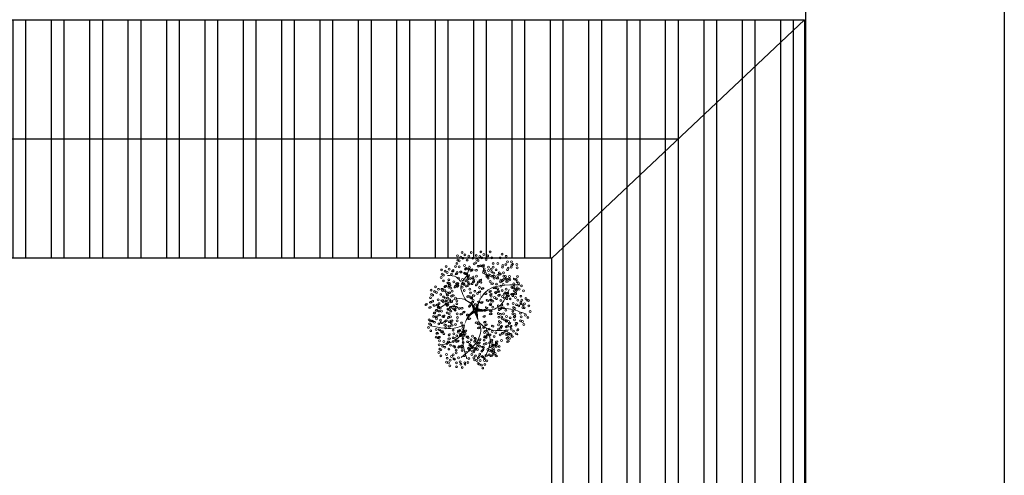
# Model space of a CAD drawing. Header units: millimetres. Extents: x 2426 to 2846, y 395 to 617.
# Tile 6 of 58: x 2451 to 2490, y 462 to 480. Entities that reach past the tile are written whole.
import ezdxf

# ---------------------------------------------------------------- set-up
doc = ezdxf.new("R2010")
doc.units = ezdxf.units.MM
doc.layers.add('01 - Vegetación', color=3, linetype='Continuous', lineweight=0)
doc.layers.add('Cotas', color=3, linetype='Continuous')
doc.layers.add('PAREDE', color=6, linetype='Continuous')

# ---------------------------------------------------------------- blocks, each defined once
blk = doc.blocks.new('17')
at = {"layer": '01 - Vegetación'}
for points in [[(4495.84, 1680.23, 1.33, 0.0221, 0.199177), (4489.97, 1684.48, 0.0221, 0.0221, 1.224983)], [(4496.02, 1679.76, 1.77, 0.0221, 0), (4491.39, 1678.53, 0.0221, 0.0221, 0)], [(4496.02, 1679.66, 1.77, 0.0221, 0), (4500.28, 1678.15, 0.0221, 0.0221, 0)], [(4496.4, 1679.85, 1.77, 0.0221, 0.074947), (4496.4, 1672.95, 0.0221, 0.0221, 0.762797)], [(4496.02, 1680.23, 1.33, 0.0221, 0.286986), (4500.47, 1683.82, 0.0221, 0.0221, -1.494927)], [(4497.07, 1679.43, 0.133, 0.0221, 0.381476), (4512.91, 1682.47, 0.0221, 0.0221, -1.841687)]]:
    blk.add_lwpolyline(points, format="xyseb", dxfattribs=at)
for points in [[(4490, 1684.47), (4488.83, 1687.51), (4489.5, 1699.09)], [(4487.73, 1684.98), (4483.44, 1688.25), (4481.42, 1694.81)], [(4497.83, 1680.19), (4501.11, 1685.48), (4497.33, 1694.81)], [(4508.5, 1685.98), (4510.45, 1688), (4511.21, 1691.78)], [(4490, 1684.47), (4482.94, 1685.23), (4475.36, 1683.47)], [(4491.39, 1678.53), (4489.02, 1677.58), (4485.46, 1677.92), (4475.87, 1685.99)], [(4500.47, 1683.82), (4506.92, 1685.99), (4511.46, 1683.47), (4515.25, 1682.46)], [(4488.74, 1675.4), (4484.7, 1673.64), (4475.11, 1676.16)], [(4491.39, 1678.53), (4489, 1675.9), (4487.73, 1665.57)], [(4496.57, 1678.43), (4497.07, 1670.86), (4505.15, 1665.32)], [(4497.07, 1679.43), (4503.89, 1675.65), (4507.17, 1660.78)], [(4497.07, 1670.11), (4496.82, 1665.57), (4494.55, 1658.01)]]:
    blk.add_spline(points, degree=3, dxfattribs=at)
blk = doc.blocks.new('16')
at = {"layer": '01 - Vegetación'}
h = blk.add_hatch(color=40, dxfattribs=at)
h.set_gradient(color1=(255, 191, 0), color2=(223, 255, 127), rotation=180, centered=1, tint=1, name='INVSPHERICAL')
edge = h.paths.add_edge_path()
edge.add_ellipse((4538.847, 1678.642), major_axis=(-0.0033, 0.0777), ratio=0.578492, start_angle=0, end_angle=360, ccw=False)
edge = h.paths.add_edge_path()
edge.add_ellipse((4538.961, 1678.487), major_axis=(-0.0349, 0.0695), ratio=0.578492, start_angle=0, end_angle=360, ccw=False)
edge = h.paths.add_edge_path()
edge.add_ellipse((4538.69, 1678.926), major_axis=(-0.0594, 0.0503), ratio=0.578492, start_angle=0, end_angle=360, ccw=False)
edge = h.paths.add_edge_path()
edge.add_ellipse((4538.676, 1678.266), major_axis=(-0.0033, 0.0777), ratio=0.578492, start_angle=0, end_angle=360, ccw=False)
edge = h.paths.add_edge_path()
edge.add_ellipse((4541.23, 1679.281), major_axis=(0.0274, 0.0728), ratio=0.578492, start_angle=0, end_angle=360, ccw=False)
edge = h.paths.add_edge_path()
edge.add_ellipse((4540.829, 1679.36), major_axis=(-0.0349, 0.0695), ratio=0.578492, start_angle=0, end_angle=360, ccw=False)
edge = h.paths.add_edge_path()
edge.add_ellipse((4541.174, 1679.607), major_axis=(-0.0349, 0.0695), ratio=0.578492, start_angle=0, end_angle=360, ccw=False)
edge = h.paths.add_edge_path()
edge.add_ellipse((4541.072, 1679.421), major_axis=(0.0274, 0.0728), ratio=0.578492, start_angle=0, end_angle=360, ccw=False)
edge = h.paths.add_edge_path()
edge.add_ellipse((4540.113, 1679.632), major_axis=(-0.0349, 0.0695), ratio=0.578492, start_angle=0, end_angle=360, ccw=False)
edge = h.paths.add_edge_path()
edge.add_ellipse((4540.279, 1679.843), major_axis=(-0.0349, 0.0695), ratio=0.578492, start_angle=0, end_angle=360, ccw=False)
edge = h.paths.add_edge_path()
edge.add_ellipse((4540.165, 1679.999), major_axis=(-0.0033, 0.0777), ratio=0.578492, start_angle=0, end_angle=360, ccw=False)
edge = h.paths.add_edge_path()
edge.add_ellipse((4540.499, 1679.956), major_axis=(-0.0033, 0.0777), ratio=0.578492, start_angle=0, end_angle=360, ccw=False)
edge = h.paths.add_edge_path()
edge.add_ellipse((4540.629, 1679.513), major_axis=(-0.0594, 0.0503), ratio=0.578492, start_angle=0, end_angle=360, ccw=False)
edge = h.paths.add_edge_path()
edge.add_ellipse((4540.551, 1680.278), major_axis=(0.0274, 0.0728), ratio=0.578492, start_angle=0, end_angle=360, ccw=False)
edge = h.paths.add_edge_path()
edge.add_ellipse((4539.201, 1679.744), major_axis=(-0.0033, 0.0777), ratio=0.578492, start_angle=0, end_angle=360, ccw=False)
edge = h.paths.add_edge_path()
edge.add_ellipse((4539.14, 1679.893), major_axis=(0.0274, 0.0728), ratio=0.578492, start_angle=0, end_angle=360, ccw=False)
edge = h.paths.add_edge_path()
edge.add_ellipse((4539.208, 1680.126), major_axis=(-0.0033, 0.0777), ratio=0.578492, start_angle=0, end_angle=360, ccw=False)
edge = h.paths.add_edge_path()
edge.add_ellipse((4538.979, 1680.681), major_axis=(-0.0594, 0.0503), ratio=0.578492, start_angle=0, end_angle=360, ccw=False)
edge = h.paths.add_edge_path()
edge.add_ellipse((4538.577, 1680.728), major_axis=(-0.0033, 0.0777), ratio=0.578492, start_angle=0, end_angle=360, ccw=False)
edge = h.paths.add_edge_path()
edge.add_ellipse((4538.926, 1680.033), major_axis=(0.0274, 0.0728), ratio=0.578492, start_angle=0, end_angle=360, ccw=False)
edge = h.paths.add_edge_path()
edge.add_ellipse((4538.95, 1679.842), major_axis=(0.0274, 0.0728), ratio=0.578492, start_angle=0, end_angle=360, ccw=False)
edge = h.paths.add_edge_path()
edge.add_ellipse((4538.621, 1680.191), major_axis=(-0.0349, 0.0695), ratio=0.578492, start_angle=0, end_angle=360, ccw=False)
edge = h.paths.add_edge_path()
edge.add_ellipse((4538.328, 1680.411), major_axis=(0.0274, 0.0728), ratio=0.578492, start_angle=0, end_angle=360, ccw=False)
edge = h.paths.add_edge_path()
edge.add_ellipse((4538.283, 1680.138), major_axis=(-0.0594, 0.0503), ratio=0.578492, start_angle=0, end_angle=360, ccw=False)
edge = h.paths.add_edge_path()
edge.add_ellipse((4538.32, 1679.993), major_axis=(-0.0594, 0.0503), ratio=0.578492, start_angle=0, end_angle=360, ccw=False)
edge = h.paths.add_edge_path()
edge.add_ellipse((4538.755, 1680.687), major_axis=(-0.0033, 0.0777), ratio=0.578492, start_angle=0, end_angle=360, ccw=False)
edge = h.paths.add_edge_path()
edge.add_ellipse((4538.834, 1681.261), major_axis=(-0.0349, 0.0695), ratio=0.578492, start_angle=0, end_angle=360, ccw=False)
edge = h.paths.add_edge_path()
edge.add_ellipse((4539.054, 1681.374), major_axis=(-0.0033, 0.0777), ratio=0.578492, start_angle=0, end_angle=360, ccw=False)
edge = h.paths.add_edge_path()
edge.add_ellipse((4539.147, 1681.076), major_axis=(-0.0594, 0.0503), ratio=0.578492, start_angle=0, end_angle=360, ccw=False)
edge = h.paths.add_edge_path()
edge.add_ellipse((4539.52, 1680.541), major_axis=(-0.0033, 0.0777), ratio=0.578492, start_angle=0, end_angle=360, ccw=False)
edge = h.paths.add_edge_path()
edge.add_ellipse((4539.459, 1680.689), major_axis=(0.0274, 0.0728), ratio=0.578492, start_angle=0, end_angle=360, ccw=False)
edge = h.paths.add_edge_path()
edge.add_ellipse((4539.527, 1680.923), major_axis=(-0.0033, 0.0777), ratio=0.578492, start_angle=0, end_angle=360, ccw=False)
edge = h.paths.add_edge_path()
edge.add_ellipse((4539.265, 1681.244), major_axis=(0.0274, 0.0728), ratio=0.578492, start_angle=0, end_angle=360, ccw=False)
edge = h.paths.add_edge_path()
edge.add_ellipse((4539.188, 1677.478), major_axis=(-0.0594, 0.0503), ratio=0.578492, start_angle=0, end_angle=360, ccw=False)
edge = h.paths.add_edge_path()
edge.add_ellipse((4539.473, 1678.19), major_axis=(0.0274, 0.0728), ratio=0.578492, start_angle=0, end_angle=360, ccw=False)
edge = h.paths.add_edge_path()
edge.add_ellipse((4540.696, 1678.325), major_axis=(0.0274, 0.0728), ratio=0.578492, start_angle=0, end_angle=360, ccw=False)
edge = h.paths.add_edge_path()
edge.add_ellipse((4540.33, 1678.305), major_axis=(-0.0033, 0.0777), ratio=0.578492, start_angle=0, end_angle=360, ccw=False)
edge = h.paths.add_edge_path()
edge.add_ellipse((4540.174, 1678.307), major_axis=(-0.0033, 0.0777), ratio=0.578492, start_angle=0, end_angle=360, ccw=False)
edge = h.paths.add_edge_path()
edge.add_ellipse((4540.488, 1677.717), major_axis=(-0.0594, 0.0503), ratio=0.578492, start_angle=0, end_angle=360, ccw=False)
edge = h.paths.add_edge_path()
edge.add_ellipse((4540.676, 1677.675), major_axis=(-0.0594, 0.0503), ratio=0.578492, start_angle=0, end_angle=360, ccw=False)
edge = h.paths.add_edge_path()
edge.add_ellipse((4539.469, 1677.341), major_axis=(-0.0033, 0.0777), ratio=0.578492, start_angle=0, end_angle=360, ccw=False)
edge = h.paths.add_edge_path()
edge.add_ellipse((4539.773, 1677.406), major_axis=(-0.0594, 0.0503), ratio=0.578492, start_angle=0, end_angle=360, ccw=False)
edge = h.paths.add_edge_path()
edge.add_ellipse((4539.631, 1677.23), major_axis=(-0.0349, 0.0695), ratio=0.578492, start_angle=0, end_angle=360, ccw=False)
edge = h.paths.add_edge_path()
edge.add_ellipse((4539.445, 1677.695), major_axis=(-0.0594, 0.0503), ratio=0.578492, start_angle=0, end_angle=360, ccw=False)
edge = h.paths.add_edge_path()
edge.add_ellipse((4542.676, 1679.136), major_axis=(-0.0033, 0.0777), ratio=0.578492, start_angle=0, end_angle=360, ccw=False)
edge = h.paths.add_edge_path()
edge.add_ellipse((4542.661, 1679.428), major_axis=(-0.0033, 0.0777), ratio=0.578492, start_angle=0, end_angle=360, ccw=False)
edge = h.paths.add_edge_path()
edge.add_ellipse((4542.742, 1679.554), major_axis=(-0.0033, 0.0777), ratio=0.578492, start_angle=0, end_angle=360, ccw=False)
edge = h.paths.add_edge_path()
edge.add_ellipse((4542.776, 1679.728), major_axis=(-0.0349, 0.0695), ratio=0.578492, start_angle=0, end_angle=360, ccw=False)
edge = h.paths.add_edge_path()
edge.add_ellipse((4542.477, 1679.745), major_axis=(0.0274, 0.0728), ratio=0.578492, start_angle=0, end_angle=360, ccw=False)
edge = h.paths.add_edge_path()
edge.add_ellipse((4542.578, 1680.02), major_axis=(0.0274, 0.0728), ratio=0.578492, start_angle=0, end_angle=360, ccw=False)
edge = h.paths.add_edge_path()
edge.add_ellipse((4542.466, 1680.268), major_axis=(-0.0349, 0.0695), ratio=0.578492, start_angle=0, end_angle=360, ccw=False)
edge = h.paths.add_edge_path()
edge.add_ellipse((4542.632, 1680.479), major_axis=(-0.0349, 0.0695), ratio=0.578492, start_angle=0, end_angle=360, ccw=False)
edge = h.paths.add_edge_path()
edge.add_ellipse((4542.359, 1679.577), major_axis=(-0.0594, 0.0503), ratio=0.578492, start_angle=0, end_angle=360, ccw=False)
edge = h.paths.add_edge_path()
edge.add_ellipse((4542.171, 1679.619), major_axis=(-0.0594, 0.0503), ratio=0.578492, start_angle=0, end_angle=360, ccw=False)
edge = h.paths.add_edge_path()
edge.add_ellipse((4542.246, 1679.328), major_axis=(-0.0594, 0.0503), ratio=0.578492, start_angle=0, end_angle=360, ccw=False)
edge = h.paths.add_edge_path()
edge.add_ellipse((4542.369, 1678.498), major_axis=(0.0274, 0.0728), ratio=0.578492, start_angle=0, end_angle=360, ccw=False)
edge = h.paths.add_edge_path()
edge.add_ellipse((4542.902, 1678.749), major_axis=(-0.0349, 0.0695), ratio=0.578492, start_angle=0, end_angle=360, ccw=False)
edge = h.paths.add_edge_path()
edge.add_ellipse((4542.925, 1678.897), major_axis=(-0.0349, 0.0695), ratio=0.578492, start_angle=0, end_angle=360, ccw=False)
edge = h.paths.add_edge_path()
edge.add_ellipse((4542.628, 1678.671), major_axis=(-0.0033, 0.0777), ratio=0.578492, start_angle=0, end_angle=360, ccw=False)
edge = h.paths.add_edge_path()
edge.add_ellipse((4542.11, 1678.896), major_axis=(-0.0349, 0.0695), ratio=0.578492, start_angle=0, end_angle=360, ccw=False)
edge = h.paths.add_edge_path()
edge.add_ellipse((4542.34, 1678.18), major_axis=(-0.0349, 0.0695), ratio=0.578492, start_angle=0, end_angle=360, ccw=False)
edge = h.paths.add_edge_path()
edge.add_ellipse((4538.137, 1679.191), major_axis=(-0.0349, 0.0695), ratio=0.578492, start_angle=0, end_angle=360, ccw=False)
edge = h.paths.add_edge_path()
edge.add_ellipse((4538.099, 1678.758), major_axis=(-0.0594, 0.0503), ratio=0.578492, start_angle=0, end_angle=360, ccw=False)
edge = h.paths.add_edge_path()
edge.add_ellipse((4537.796, 1678.552), major_axis=(0.0274, 0.0728), ratio=0.578492, start_angle=0, end_angle=360, ccw=False)
edge = h.paths.add_edge_path()
edge.add_ellipse((4537.776, 1678.277), major_axis=(-0.0033, 0.0777), ratio=0.578492, start_angle=0, end_angle=360, ccw=False)
edge = h.paths.add_edge_path()
edge.add_ellipse((4539.181, 1678.6), major_axis=(-0.0033, 0.0777), ratio=0.578492, start_angle=0, end_angle=360, ccw=False)
edge = h.paths.add_edge_path()
edge.add_ellipse((4538.502, 1678.968), major_axis=(-0.0594, 0.0503), ratio=0.578492, start_angle=0, end_angle=360, ccw=False)
edge = h.paths.add_edge_path()
edge.add_ellipse((4538.615, 1679.216), major_axis=(-0.0594, 0.0503), ratio=0.578492, start_angle=0, end_angle=360, ccw=False)
edge = h.paths.add_edge_path()
edge.add_ellipse((4538.188, 1679.557), major_axis=(-0.0033, 0.0777), ratio=0.578492, start_angle=0, end_angle=360, ccw=False)
edge = h.paths.add_edge_path()
edge.add_ellipse((4538.203, 1679.265), major_axis=(-0.0033, 0.0777), ratio=0.578492, start_angle=0, end_angle=360, ccw=False)
edge = h.paths.add_edge_path()
edge.add_ellipse((4538.285, 1679.391), major_axis=(-0.0033, 0.0777), ratio=0.578492, start_angle=0, end_angle=360, ccw=False)
edge = h.paths.add_edge_path()
edge.add_ellipse((4538.856, 1679.647), major_axis=(-0.0349, 0.0695), ratio=0.578492, start_angle=0, end_angle=360, ccw=False)
edge = h.paths.add_edge_path()
edge.add_ellipse((4538.272, 1678.751), major_axis=(0.0274, 0.0728), ratio=0.578492, start_angle=0, end_angle=360, ccw=False)
edge = h.paths.add_edge_path()
edge.add_ellipse((4540.863, 1678.985), major_axis=(0.0274, 0.0728), ratio=0.578492, start_angle=0, end_angle=360, ccw=False)
edge = h.paths.add_edge_path()
edge.add_ellipse((4540.823, 1678.811), major_axis=(-0.0349, 0.0695), ratio=0.578492, start_angle=0, end_angle=360, ccw=False)
edge = h.paths.add_edge_path()
edge.add_ellipse((4541.446, 1678.949), major_axis=(-0.0349, 0.0695), ratio=0.578492, start_angle=0, end_angle=360, ccw=False)
edge = h.paths.add_edge_path()
edge.add_ellipse((4540.434, 1680.393), major_axis=(-0.0033, 0.0777), ratio=0.578492, start_angle=0, end_angle=360, ccw=False)
edge = h.paths.add_edge_path()
edge.add_ellipse((4540.419, 1680.685), major_axis=(-0.0033, 0.0777), ratio=0.578492, start_angle=0, end_angle=360, ccw=False)
edge = h.paths.add_edge_path()
edge.add_ellipse((4539.773, 1680.547), major_axis=(-0.0349, 0.0695), ratio=0.578492, start_angle=0, end_angle=360, ccw=False)
edge = h.paths.add_edge_path()
edge.add_ellipse((4539.782, 1680.87), major_axis=(-0.0349, 0.0695), ratio=0.578492, start_angle=0, end_angle=360, ccw=False)
edge = h.paths.add_edge_path()
edge.add_ellipse((4539.668, 1681.126), major_axis=(0.0274, 0.0728), ratio=0.578492, start_angle=0, end_angle=360, ccw=False)
edge = h.paths.add_edge_path()
edge.add_ellipse((4540.336, 1681.276), major_axis=(0.0274, 0.0728), ratio=0.578492, start_angle=0, end_angle=360, ccw=False)
edge = h.paths.add_edge_path()
edge.add_ellipse((4540.381, 1681.413), major_axis=(-0.0349, 0.0695), ratio=0.578492, start_angle=0, end_angle=360, ccw=False)
edge = h.paths.add_edge_path()
edge.add_ellipse((4540.225, 1681.525), major_axis=(-0.0349, 0.0695), ratio=0.578492, start_angle=0, end_angle=360, ccw=False)
edge = h.paths.add_edge_path()
edge.add_ellipse((4540.009, 1681.424), major_axis=(-0.0033, 0.0777), ratio=0.578492, start_angle=0, end_angle=360, ccw=False)
edge = h.paths.add_edge_path()
edge.add_ellipse((4540.106, 1681.258), major_axis=(-0.0033, 0.0777), ratio=0.578492, start_angle=0, end_angle=360, ccw=False)
edge = h.paths.add_edge_path()
edge.add_ellipse((4540.036, 1680.989), major_axis=(-0.0594, 0.0503), ratio=0.578492, start_angle=0, end_angle=360, ccw=False)
edge = h.paths.add_edge_path()
edge.add_ellipse((4539.967, 1680.73), major_axis=(-0.0594, 0.0503), ratio=0.578492, start_angle=0, end_angle=360, ccw=False)
edge = h.paths.add_edge_path()
edge.add_ellipse((4541.92, 1680.217), major_axis=(-0.0033, 0.0777), ratio=0.578492, start_angle=0, end_angle=360, ccw=False)
edge = h.paths.add_edge_path()
edge.add_ellipse((4541.222, 1680.466), major_axis=(-0.0349, 0.0695), ratio=0.578492, start_angle=0, end_angle=360, ccw=False)
edge = h.paths.add_edge_path()
edge.add_ellipse((4541.387, 1680.676), major_axis=(-0.0349, 0.0695), ratio=0.578492, start_angle=0, end_angle=360, ccw=False)
edge = h.paths.add_edge_path()
edge.add_ellipse((4541.251, 1680.784), major_axis=(0.0274, 0.0728), ratio=0.578492, start_angle=0, end_angle=360, ccw=False)
edge = h.paths.add_edge_path()
edge.add_ellipse((4541.818, 1680.659), major_axis=(0.0274, 0.0728), ratio=0.578492, start_angle=0, end_angle=360, ccw=False)
edge = h.paths.add_edge_path()
edge.add_ellipse((4541.942, 1680.743), major_axis=(0.0274, 0.0728), ratio=0.578492, start_angle=0, end_angle=360, ccw=False)
edge = h.paths.add_edge_path()
edge.add_ellipse((4541.762, 1680.886), major_axis=(-0.0349, 0.0695), ratio=0.578492, start_angle=0, end_angle=360, ccw=False)
edge = h.paths.add_edge_path()
edge.add_ellipse((4541.592, 1681.082), major_axis=(-0.0033, 0.0777), ratio=0.578492, start_angle=0, end_angle=360, ccw=False)
edge = h.paths.add_edge_path()
edge.add_ellipse((4541.511, 1680.956), major_axis=(-0.0033, 0.0777), ratio=0.578492, start_angle=0, end_angle=360, ccw=False)
edge = h.paths.add_edge_path()
edge.add_ellipse((4541.775, 1680.201), major_axis=(-0.0594, 0.0503), ratio=0.578492, start_angle=0, end_angle=360, ccw=False)
edge = h.paths.add_edge_path()
edge.add_ellipse((4541.737, 1680.346), major_axis=(-0.0594, 0.0503), ratio=0.578492, start_angle=0, end_angle=360, ccw=False)
edge = h.paths.add_edge_path()
edge.add_ellipse((4541.843, 1679.118), major_axis=(-0.0594, 0.0503), ratio=0.578492, start_angle=0, end_angle=360, ccw=False)
edge = h.paths.add_edge_path()
edge.add_ellipse((4541.881, 1679.551), major_axis=(-0.0349, 0.0695), ratio=0.578492, start_angle=0, end_angle=360, ccw=False)
edge = h.paths.add_edge_path()
edge.add_ellipse((4542.015, 1679.29), major_axis=(-0.0349, 0.0695), ratio=0.578492, start_angle=0, end_angle=360, ccw=False)
edge = h.paths.add_edge_path()
edge.add_ellipse((4541.91, 1679.869), major_axis=(0.0274, 0.0728), ratio=0.578492, start_angle=0, end_angle=360, ccw=False)
edge = h.paths.add_edge_path()
edge.add_ellipse((4541.769, 1679.666), major_axis=(-0.0033, 0.0777), ratio=0.578492, start_angle=0, end_angle=360, ccw=False)
edge = h.paths.add_edge_path()
edge.add_ellipse((4539.676, 1679.115), major_axis=(-0.0033, 0.0777), ratio=0.578492, start_angle=0, end_angle=360, ccw=False)
edge = h.paths.add_edge_path()
edge.add_ellipse((4539.594, 1678.989), major_axis=(-0.0033, 0.0777), ratio=0.578492, start_angle=0, end_angle=360, ccw=False)
edge = h.paths.add_edge_path()
edge.add_ellipse((4539.898, 1679.531), major_axis=(-0.0033, 0.0777), ratio=0.578492, start_angle=0, end_angle=360, ccw=False)
edge = h.paths.add_edge_path()
edge.add_ellipse((4539.697, 1678.641), major_axis=(-0.0349, 0.0695), ratio=0.578492, start_angle=0, end_angle=360, ccw=False)
edge = h.paths.add_edge_path()
edge.add_ellipse((4539.398, 1678.691), major_axis=(-0.0349, 0.0695), ratio=0.578492, start_angle=0, end_angle=360, ccw=False)
edge = h.paths.add_edge_path()
edge.add_ellipse((4539.555, 1678.579), major_axis=(-0.0349, 0.0695), ratio=0.578492, start_angle=0, end_angle=360, ccw=False)
edge = h.paths.add_edge_path()
edge.add_ellipse((4540.714, 1679.167), major_axis=(0.0274, 0.0728), ratio=0.578492, start_angle=0, end_angle=360, ccw=False)
edge = h.paths.add_edge_path()
edge.add_ellipse((4540.549, 1681.79), major_axis=(-0.0349, 0.0695), ratio=0.578492, start_angle=0, end_angle=360, ccw=False)
edge = h.paths.add_edge_path()
edge.add_ellipse((4540.715, 1682.001), major_axis=(-0.0349, 0.0695), ratio=0.578492, start_angle=0, end_angle=360, ccw=False)
edge = h.paths.add_edge_path()
edge.add_ellipse((4540.848, 1681.741), major_axis=(-0.0349, 0.0695), ratio=0.578492, start_angle=0, end_angle=360, ccw=False)
edge = h.paths.add_edge_path()
edge.add_ellipse((4540.661, 1681.542), major_axis=(0.0274, 0.0728), ratio=0.578492, start_angle=0, end_angle=360, ccw=False)
edge = h.paths.add_edge_path()
edge.add_ellipse((4540.684, 1681.351), major_axis=(0.0274, 0.0728), ratio=0.578492, start_angle=0, end_angle=360, ccw=False)
edge = h.paths.add_edge_path()
edge.add_ellipse((4540.56, 1681.267), major_axis=(0.0274, 0.0728), ratio=0.578492, start_angle=0, end_angle=360, ccw=False)
edge = h.paths.add_edge_path()
edge.add_ellipse((4540.528, 1678.539), major_axis=(0.0274, 0.0728), ratio=0.578492, start_angle=0, end_angle=360, ccw=False)
edge = h.paths.add_edge_path()
edge.add_ellipse((4540.38, 1678.647), major_axis=(0.0274, 0.0728), ratio=0.578492, start_angle=0, end_angle=360, ccw=False)
edge = h.paths.add_edge_path()
edge.add_ellipse((4540.034, 1678.678), major_axis=(-0.0349, 0.0695), ratio=0.578492, start_angle=0, end_angle=360, ccw=False)
edge = h.paths.add_edge_path()
edge.add_ellipse((4540.944, 1678.493), major_axis=(0.0274, 0.0728), ratio=0.578492, start_angle=0, end_angle=360, ccw=False)
edge = h.paths.add_edge_path()
edge.add_ellipse((4541.625, 1678.77), major_axis=(-0.0349, 0.0695), ratio=0.578492, start_angle=0, end_angle=360, ccw=False)
edge = h.paths.add_edge_path()
edge.add_ellipse((4541.994, 1678.887), major_axis=(0.0274, 0.0728), ratio=0.578492, start_angle=0, end_angle=360, ccw=False)
edge = h.paths.add_edge_path()
edge.add_ellipse((4541.336, 1678.598), major_axis=(0.0274, 0.0728), ratio=0.578492, start_angle=0, end_angle=360, ccw=False)
edge = h.paths.add_edge_path()
edge.add_ellipse((4539.381, 1678.993), major_axis=(-0.0349, 0.0695), ratio=0.578492, start_angle=0, end_angle=360, ccw=False)
edge = h.paths.add_edge_path()
edge.add_ellipse((4540.938, 1681.079), major_axis=(-0.0033, 0.0777), ratio=0.578492, start_angle=0, end_angle=360, ccw=False)
edge = h.paths.add_edge_path()
edge.add_ellipse((4540.699, 1680.759), major_axis=(-0.0594, 0.0503), ratio=0.578492, start_angle=0, end_angle=360, ccw=False)
edge = h.paths.add_edge_path()
edge.add_ellipse((4540.908, 1680.857), major_axis=(-0.0349, 0.0695), ratio=0.578492, start_angle=0, end_angle=360, ccw=False)
edge = h.paths.add_edge_path()
edge.add_ellipse((4540.863, 1680.561), major_axis=(-0.0349, 0.0695), ratio=0.578492, start_angle=0, end_angle=360, ccw=False)
edge = h.paths.add_edge_path()
edge.add_ellipse((4540.564, 1680.61), major_axis=(-0.0349, 0.0695), ratio=0.578492, start_angle=0, end_angle=360, ccw=False)
edge = h.paths.add_edge_path()
edge.add_ellipse((4539.771, 1681.729), major_axis=(-0.0349, 0.0695), ratio=0.578492, start_angle=0, end_angle=360, ccw=False)
edge = h.paths.add_edge_path()
edge.add_ellipse((4540.968, 1678.302), major_axis=(0.0274, 0.0728), ratio=0.578492, start_angle=0, end_angle=360, ccw=False)
edge = h.paths.add_edge_path()
edge.add_ellipse((4541.908, 1678.227), major_axis=(-0.0033, 0.0777), ratio=0.578492, start_angle=0, end_angle=360, ccw=False)
edge = h.paths.add_edge_path()
edge.add_ellipse((4541.283, 1678.297), major_axis=(-0.0349, 0.0695), ratio=0.578492, start_angle=0, end_angle=360, ccw=False)
edge = h.paths.add_edge_path()
edge.add_ellipse((4541.463, 1678.333), major_axis=(-0.0349, 0.0695), ratio=0.578492, start_angle=0, end_angle=360, ccw=False)
edge = h.paths.add_edge_path()
edge.add_ellipse((4538.021, 1678.159), major_axis=(0.0274, 0.0728), ratio=0.578492, start_angle=0, end_angle=360, ccw=False)
edge = h.paths.add_edge_path()
edge.add_ellipse((4537.772, 1677.992), major_axis=(0.0274, 0.0728), ratio=0.578492, start_angle=0, end_angle=360, ccw=False)
edge = h.paths.add_edge_path()
edge.add_ellipse((4538.082, 1677.841), major_axis=(-0.0033, 0.0777), ratio=0.578492, start_angle=0, end_angle=360, ccw=False)
edge = h.paths.add_edge_path()
edge.add_ellipse((4538.572, 1677.966), major_axis=(-0.0349, 0.0695), ratio=0.578492, start_angle=0, end_angle=360, ccw=False)
edge = h.paths.add_edge_path()
edge.add_ellipse((4538.311, 1677.99), major_axis=(0.0274, 0.0728), ratio=0.578492, start_angle=0, end_angle=360, ccw=False)
edge = h.paths.add_edge_path()
edge.add_ellipse((4538.394, 1678.174), major_axis=(0.0274, 0.0728), ratio=0.578492, start_angle=0, end_angle=360, ccw=False)
edge = h.paths.add_edge_path()
edge.add_ellipse((4538.776, 1677.355), major_axis=(-0.0349, 0.0695), ratio=0.578492, start_angle=0, end_angle=360, ccw=False)
edge = h.paths.add_edge_path()
edge.add_ellipse((4538.597, 1677.319), major_axis=(-0.0349, 0.0695), ratio=0.578492, start_angle=0, end_angle=360, ccw=False)
edge = h.paths.add_edge_path()
edge.add_ellipse((4539.063, 1677.621), major_axis=(-0.0349, 0.0695), ratio=0.578492, start_angle=0, end_angle=360, ccw=False)
edge = h.paths.add_edge_path()
edge.add_ellipse((4539.033, 1676.828), major_axis=(0.0274, 0.0728), ratio=0.578492, start_angle=0, end_angle=360, ccw=False)
edge = h.paths.add_edge_path()
edge.add_ellipse((4539.009, 1677.162), major_axis=(0.0274, 0.0728), ratio=0.578492, start_angle=0, end_angle=360, ccw=False)
edge = h.paths.add_edge_path()
edge.add_ellipse((4538.885, 1677.078), major_axis=(0.0274, 0.0728), ratio=0.578492, start_angle=0, end_angle=360, ccw=False)
edge = h.paths.add_edge_path()
edge.add_ellipse((4539.054, 1677.298), major_axis=(-0.0349, 0.0695), ratio=0.578492, start_angle=0, end_angle=360, ccw=False)
edge = h.paths.add_edge_path()
edge.add_ellipse((4542.221, 1677.913), major_axis=(-0.0033, 0.0777), ratio=0.578492, start_angle=0, end_angle=360, ccw=False)
edge = h.paths.add_edge_path()
edge.add_ellipse((4542.451, 1677.771), major_axis=(-0.0349, 0.0695), ratio=0.578492, start_angle=0, end_angle=360, ccw=False)
edge = h.paths.add_edge_path()
edge.add_ellipse((4541.18, 1677.355), major_axis=(-0.0349, 0.0695), ratio=0.578492, start_angle=0, end_angle=360, ccw=False)
edge = h.paths.add_edge_path()
edge.add_ellipse((4541.671, 1678.102), major_axis=(-0.0033, 0.0777), ratio=0.578492, start_angle=0, end_angle=360, ccw=False)
edge = h.paths.add_edge_path()
edge.add_ellipse((4541.411, 1678.017), major_axis=(-0.0033, 0.0777), ratio=0.578492, start_angle=0, end_angle=360, ccw=False)
edge = h.paths.add_edge_path()
edge.add_ellipse((4542.075, 1677.637), major_axis=(-0.0594, 0.0503), ratio=0.578492, start_angle=0, end_angle=360, ccw=False)
edge = h.paths.add_edge_path()
edge.add_ellipse((4541.252, 1677.826), major_axis=(-0.0349, 0.0695), ratio=0.578492, start_angle=0, end_angle=360, ccw=False)
edge = h.paths.add_edge_path()
edge.add_ellipse((4541.596, 1676.853), major_axis=(-0.0033, 0.0777), ratio=0.578492, start_angle=0, end_angle=360, ccw=False)
edge = h.paths.add_edge_path()
edge.add_ellipse((4541.655, 1677.018), major_axis=(-0.0033, 0.0777), ratio=0.578492, start_angle=0, end_angle=360, ccw=False)
edge = h.paths.add_edge_path()
edge.add_ellipse((4542.033, 1677.371), major_axis=(-0.0349, 0.0695), ratio=0.578492, start_angle=0, end_angle=360, ccw=False)
edge = h.paths.add_edge_path()
edge.add_ellipse((4542.19, 1677.259), major_axis=(-0.0349, 0.0695), ratio=0.578492, start_angle=0, end_angle=360, ccw=False)
edge = h.paths.add_edge_path()
edge.add_ellipse((4542.168, 1676.931), major_axis=(0.0274, 0.0728), ratio=0.578492, start_angle=0, end_angle=360, ccw=False)
edge = h.paths.add_edge_path()
edge.add_ellipse((4542.176, 1677.433), major_axis=(-0.0349, 0.0695), ratio=0.578492, start_angle=0, end_angle=360, ccw=False)
edge = h.paths.add_edge_path()
edge.add_ellipse((4541.313, 1677.094), major_axis=(-0.0349, 0.0695), ratio=0.578492, start_angle=0, end_angle=360, ccw=False)
edge = h.paths.add_edge_path()
edge.add_ellipse((4541.359, 1677.391), major_axis=(-0.0349, 0.0695), ratio=0.578492, start_angle=0, end_angle=360, ccw=False)
edge = h.paths.add_edge_path()
edge.add_ellipse((4540.019, 1676.943), major_axis=(-0.0349, 0.0695), ratio=0.578492, start_angle=0, end_angle=360, ccw=False)
edge = h.paths.add_edge_path()
edge.add_ellipse((4539.641, 1676.826), major_axis=(0.0274, 0.0728), ratio=0.578492, start_angle=0, end_angle=360, ccw=False)
edge = h.paths.add_edge_path()
edge.add_ellipse((4539.262, 1676.754), major_axis=(-0.0594, 0.0503), ratio=0.578492, start_angle=0, end_angle=360, ccw=False)
edge = h.paths.add_edge_path()
edge.add_ellipse((4539.45, 1677.146), major_axis=(-0.0594, 0.0503), ratio=0.578492, start_angle=0, end_angle=360, ccw=False)
at = {"layer": '01 - Vegetación', "extrusion": (0, 0, -1)}
for centre, major_axis in [((4539.771, 1681.729), (-0.0349, 0.0695)), ((4540.549, 1681.79), (-0.0349, 0.0695)), ((4540.715, 1682.001), (-0.0349, 0.0695)), ((4540.848, 1681.741), (-0.0349, 0.0695)), ((4538.834, 1681.261), (-0.0349, 0.0695)), ((4539.054, 1681.374), (-0.0033, 0.0777)), ((4540.009, 1681.424), (-0.0033, 0.0777)), ((4540.106, 1681.258), (-0.0033, 0.0777)), ((4540.225, 1681.525), (-0.0349, 0.0695)), ((4540.381, 1681.413), (-0.0349, 0.0695)), ((4540.938, 1681.079), (-0.0033, 0.0777)), ((4541.592, 1681.082), (-0.0033, 0.0777)), ((4538.577, 1680.728), (-0.0033, 0.0777)), ((4538.755, 1680.687), (-0.0033, 0.0777)), ((4539.52, 1680.541), (-0.0033, 0.0777)), ((4539.527, 1680.923), (-0.0033, 0.0777)), ((4539.773, 1680.547), (-0.0349, 0.0695)), ((4539.782, 1680.87), (-0.0349, 0.0695)), ((4540.419, 1680.685), (-0.0033, 0.0777)), ((4540.564, 1680.61), (-0.0349, 0.0695)), ((4540.863, 1680.561), (-0.0349, 0.0695)), ((4540.908, 1680.857), (-0.0349, 0.0695)), ((4541.387, 1680.676), (-0.0349, 0.0695)), ((4541.511, 1680.956), (-0.0033, 0.0777)), ((4541.762, 1680.886), (-0.0349, 0.0695)), ((4538.621, 1680.191), (-0.0349, 0.0695)), ((4539.208, 1680.126), (-0.0033, 0.0777)), ((4540.165, 1679.999), (-0.0033, 0.0777)), ((4540.434, 1680.393), (-0.0033, 0.0777)), ((4540.499, 1679.956), (-0.0033, 0.0777)), ((4541.222, 1680.466), (-0.0349, 0.0695)), ((4541.92, 1680.217), (-0.0033, 0.0777)), ((4542.466, 1680.268), (-0.0349, 0.0695)), ((4542.632, 1680.479), (-0.0349, 0.0695)), ((4538.188, 1679.557), (-0.0033, 0.0777)), ((4538.285, 1679.391), (-0.0033, 0.0777)), ((4538.856, 1679.647), (-0.0349, 0.0695)), ((4539.201, 1679.744), (-0.0033, 0.0777)), ((4539.898, 1679.531), (-0.0033, 0.0777)), ((4540.113, 1679.632), (-0.0349, 0.0695)), ((4540.279, 1679.843), (-0.0349, 0.0695)), ((4541.174, 1679.607), (-0.0349, 0.0695)), ((4541.769, 1679.666), (-0.0033, 0.0777)), ((4541.881, 1679.551), (-0.0349, 0.0695)), ((4542.661, 1679.428), (-0.0033, 0.0777)), ((4542.742, 1679.554), (-0.0033, 0.0777)), ((4542.776, 1679.728), (-0.0349, 0.0695)), ((4538.137, 1679.191), (-0.0349, 0.0695)), ((4538.203, 1679.265), (-0.0033, 0.0777)), ((4539.381, 1678.993), (-0.0349, 0.0695)), ((4539.594, 1678.989), (-0.0033, 0.0777)), ((4539.676, 1679.115), (-0.0033, 0.0777)), ((4540.823, 1678.811), (-0.0349, 0.0695)), ((4540.829, 1679.36), (-0.0349, 0.0695)), ((4541.446, 1678.949), (-0.0349, 0.0695)), ((4542.015, 1679.29), (-0.0349, 0.0695)), ((4542.11, 1678.896), (-0.0349, 0.0695)), ((4542.676, 1679.136), (-0.0033, 0.0777)), ((4542.925, 1678.897), (-0.0349, 0.0695)), ((4537.776, 1678.277), (-0.0033, 0.0777)), ((4538.676, 1678.266), (-0.0033, 0.0777)), ((4538.847, 1678.642), (-0.0033, 0.0777)), ((4538.961, 1678.487), (-0.0349, 0.0695)), ((4539.181, 1678.6), (-0.0033, 0.0777)), ((4539.398, 1678.691), (-0.0349, 0.0695)), ((4539.555, 1678.579), (-0.0349, 0.0695)), ((4539.697, 1678.641), (-0.0349, 0.0695)), ((4540.034, 1678.678), (-0.0349, 0.0695)), ((4540.174, 1678.307), (-0.0033, 0.0777)), ((4540.33, 1678.305), (-0.0033, 0.0777)), ((4541.283, 1678.297), (-0.0349, 0.0695)), ((4541.463, 1678.333), (-0.0349, 0.0695)), ((4541.625, 1678.77), (-0.0349, 0.0695)), ((4542.628, 1678.671), (-0.0033, 0.0777)), ((4542.902, 1678.749), (-0.0349, 0.0695)), ((4538.082, 1677.841), (-0.0033, 0.0777)), ((4538.572, 1677.966), (-0.0349, 0.0695)), ((4541.252, 1677.826), (-0.0349, 0.0695)), ((4541.411, 1678.017), (-0.0033, 0.0777)), ((4541.671, 1678.102), (-0.0033, 0.0777)), ((4541.908, 1678.227), (-0.0033, 0.0777)), ((4542.221, 1677.913), (-0.0033, 0.0777)), ((4542.34, 1678.18), (-0.0349, 0.0695)), ((4542.451, 1677.771), (-0.0349, 0.0695)), ((4538.597, 1677.319), (-0.0349, 0.0695)), ((4538.776, 1677.355), (-0.0349, 0.0695)), ((4539.054, 1677.298), (-0.0349, 0.0695)), ((4539.063, 1677.621), (-0.0349, 0.0695)), ((4539.469, 1677.341), (-0.0033, 0.0777)), ((4539.631, 1677.23), (-0.0349, 0.0695)), ((4541.18, 1677.355), (-0.0349, 0.0695)), ((4541.359, 1677.391), (-0.0349, 0.0695)), ((4542.033, 1677.371), (-0.0349, 0.0695)), ((4542.176, 1677.433), (-0.0349, 0.0695)), ((4542.19, 1677.259), (-0.0349, 0.0695)), ((4540.019, 1676.943), (-0.0349, 0.0695)), ((4541.313, 1677.094), (-0.0349, 0.0695)), ((4541.596, 1676.853), (-0.0033, 0.0777)), ((4541.655, 1677.018), (-0.0033, 0.0777))]:
    blk.add_ellipse(centre, major_axis=major_axis, ratio=0.578492, start_param=3.141593, end_param=9.424778, dxfattribs=at)
for centre, major_axis in [((4539.147, 1681.076), (-0.0594, 0.0503)), ((4539.265, 1681.244), (0.0274, 0.0728)), ((4539.668, 1681.126), (0.0274, 0.0728)), ((4540.336, 1681.276), (0.0274, 0.0728)), ((4540.56, 1681.267), (0.0274, 0.0728)), ((4540.661, 1681.542), (0.0274, 0.0728)), ((4540.684, 1681.351), (0.0274, 0.0728)), ((4538.979, 1680.681), (-0.0594, 0.0503)), ((4539.459, 1680.689), (0.0274, 0.0728)), ((4539.967, 1680.73), (-0.0594, 0.0503)), ((4540.036, 1680.989), (-0.0594, 0.0503)), ((4540.699, 1680.759), (-0.0594, 0.0503)), ((4541.251, 1680.784), (0.0274, 0.0728)), ((4541.818, 1680.659), (0.0274, 0.0728)), ((4541.942, 1680.743), (0.0274, 0.0728)), ((4538.283, 1680.138), (-0.0594, 0.0503)), ((4538.32, 1679.993), (-0.0594, 0.0503)), ((4538.328, 1680.411), (0.0274, 0.0728)), ((4538.926, 1680.033), (0.0274, 0.0728)), ((4540.551, 1680.278), (0.0274, 0.0728)), ((4541.737, 1680.346), (-0.0594, 0.0503)), ((4541.775, 1680.201), (-0.0594, 0.0503)), ((4542.578, 1680.02), (0.0274, 0.0728)), ((4538.95, 1679.842), (0.0274, 0.0728)), ((4539.14, 1679.893), (0.0274, 0.0728)), ((4540.629, 1679.513), (-0.0594, 0.0503)), ((4541.072, 1679.421), (0.0274, 0.0728)), ((4541.91, 1679.869), (0.0274, 0.0728)), ((4542.171, 1679.619), (-0.0594, 0.0503)), ((4542.359, 1679.577), (-0.0594, 0.0503)), ((4542.477, 1679.745), (0.0274, 0.0728)), ((4538.502, 1678.968), (-0.0594, 0.0503)), ((4538.615, 1679.216), (-0.0594, 0.0503)), ((4538.69, 1678.926), (-0.0594, 0.0503)), ((4540.714, 1679.167), (0.0274, 0.0728)), ((4540.863, 1678.985), (0.0274, 0.0728)), ((4541.23, 1679.281), (0.0274, 0.0728)), ((4541.843, 1679.118), (-0.0594, 0.0503)), ((4541.994, 1678.887), (0.0274, 0.0728)), ((4542.246, 1679.328), (-0.0594, 0.0503)), ((4537.796, 1678.552), (0.0274, 0.0728)), ((4538.099, 1678.758), (-0.0594, 0.0503)), ((4538.272, 1678.751), (0.0274, 0.0728)), ((4540.38, 1678.647), (0.0274, 0.0728)), ((4540.528, 1678.539), (0.0274, 0.0728)), ((4540.696, 1678.325), (0.0274, 0.0728)), ((4540.944, 1678.493), (0.0274, 0.0728)), ((4540.968, 1678.302), (0.0274, 0.0728)), ((4541.336, 1678.598), (0.0274, 0.0728)), ((4542.369, 1678.498), (0.0274, 0.0728)), ((4537.772, 1677.992), (0.0274, 0.0728)), ((4538.021, 1678.159), (0.0274, 0.0728)), ((4538.311, 1677.99), (0.0274, 0.0728)), ((4538.394, 1678.174), (0.0274, 0.0728)), ((4539.445, 1677.695), (-0.0594, 0.0503)), ((4539.473, 1678.19), (0.0274, 0.0728)), ((4540.488, 1677.717), (-0.0594, 0.0503)), ((4539.009, 1677.162), (0.0274, 0.0728)), ((4539.188, 1677.478), (-0.0594, 0.0503)), ((4539.45, 1677.146), (-0.0594, 0.0503)), ((4539.773, 1677.406), (-0.0594, 0.0503)), ((4540.676, 1677.675), (-0.0594, 0.0503)), ((4542.075, 1677.637), (-0.0594, 0.0503)), ((4538.885, 1677.078), (0.0274, 0.0728)), ((4539.033, 1676.828), (0.0274, 0.0728)), ((4539.262, 1676.754), (-0.0594, 0.0503)), ((4539.641, 1676.826), (0.0274, 0.0728)), ((4542.168, 1676.931), (0.0274, 0.0728))]:
    blk.add_ellipse(centre, major_axis=major_axis, ratio=0.578492, dxfattribs=at)
blk = doc.blocks.new('18')
at = {"color": 60}
for centre in [(4487.42, 1699.03), (4488.87, 1699.94), (4489.95, 1699.03), (4490.32, 1699.58), (4491.04, 1697.4), (4491.59, 1698.31), (4492.13, 1699.76), (4493.58, 1697.76), (4500.15, 1698.17), (4501.6, 1699.08), (4502.68, 1698.17), (4503.05, 1698.72), (4504.32, 1697.45), (4504.86, 1698.9), (4506.31, 1696.91), (4476.66, 1694.63), (4478.11, 1695.54), (4479.2, 1694.63), (4479.56, 1695.18), (4480.29, 1693), (4480.83, 1693.91), (4481.37, 1695.36), (4482.82, 1693.36), (4483.07, 1695.23), (4484.34, 1695.77), (4484.7, 1696.68), (4486.15, 1693.42), (4486.33, 1696.32), (4487.06, 1694.51), (4487.96, 1696.68), (4490.32, 1695.59), (4491.04, 1693.06), (4491.95, 1694.87), (4492.49, 1696.5), (4493.58, 1693.78), (4495.8, 1694.37), (4497.07, 1694.91), (4497.43, 1695.82), (4499.06, 1695.46), (4499.79, 1693.65), (4500.69, 1695.82), (4501.39, 1692.69), (4501.93, 1693.6), (4503.05, 1694.73), (4503.77, 1696.54), (4504.68, 1694.01), (4505.22, 1695.64), (4506.31, 1692.92), (4472.31, 1690.83), (4473.58, 1691.37), (4473.94, 1692.28), (4474.77, 1690.7), (4475.16, 1688.77), (4475.39, 1689.02), (4475.57, 1691.92), (4476.3, 1690.11), (4477.08, 1689.41), (4477.21, 1692.28), (4479.56, 1691.19), (4480.29, 1688.66), (4481.19, 1690.47), (4481.74, 1692.1), (4482.82, 1689.38), (4484.06, 1688.54), (4484.42, 1689.44), (4486.05, 1689.08), (4487.68, 1689.44), (4488.69, 1692.51), (4490.04, 1688.36), (4490.76, 1690.17), (4491.3, 1691.07), (4493.41, 1690.52), (4494.68, 1691.06), (4495.05, 1691.97), (4495.88, 1690.38), (4496.26, 1688.46), (4496.5, 1688.71), (4496.68, 1691.6), (4497.4, 1689.79), (4498.18, 1689.1), (4498.31, 1691.97), (4498.88, 1692.56), (4500.66, 1690.88), (4501.42, 1691.65), (4502.29, 1690.16), (4503.77, 1692.2), (4471.57, 1685.45), (4471.96, 1687.88), (4472.98, 1686.09), (4472.98, 1684.29), (4473.62, 1688.01), (4473.62, 1684.42), (4474.01, 1686.34), (4475.8, 1687.11), (4476.7, 1684.68), (4477.93, 1688.11), (4478.87, 1685.57), (4479.13, 1688.13), (4480.28, 1685.7), (4482.43, 1685.04), (4482.79, 1688), (4484.1, 1685.17), (4485.25, 1687.86), (4485.63, 1685.94), (4485.87, 1686.18), (4486.27, 1684.27), (4486.77, 1687.27), (4487.55, 1686.58), (4488.4, 1685.28), (4489.6, 1685.3), (4490.76, 1685.82), (4491.67, 1687.63), (4493.06, 1687.57), (4494.72, 1687.69), (4496.9, 1686.8), (4499.03, 1687.8), (4500.23, 1687.82), (4501.39, 1688.34), (4473.75, 1683.01), (4474.95, 1680.14), (4475.42, 1682.63), (4478.11, 1683.78), (4479, 1682.37), (4479.9, 1682.75), (4481.08, 1681.83), (4481.18, 1682.24), (4482.35, 1682.38), (4482.71, 1683.28), (4483.54, 1681.7), (4484.16, 1680.02), (4484.34, 1682.92), (4485.07, 1681.11), (4472.96, 1675.74), (4473.32, 1678.69), (4474.59, 1679.23), (4474.63, 1675.87), (4475.78, 1678.56), (4476.17, 1676.64), (4476.4, 1676.88), (4476.58, 1679.78), (4477.31, 1677.97), (4480.73, 1678.88), (4481.65, 1676.05), (4482.39, 1679.01), (4483.93, 1679.78), (4477.3, 1672.25), (4478.56, 1672.79), (4478.93, 1673.7), (4479.76, 1672.11), (4480.56, 1673.33), (4481.28, 1671.52), (4482.19, 1673.7), (4482.06, 1670.83)]:
    blk.add_circle(centre, 0.405, dxfattribs=at)
at = {"color": 62}
for centre in [(4508.79, 1693.6), (4510.24, 1694.51), (4511.33, 1693.6), (4511.69, 1694.15), (4512.96, 1692.88), (4513.51, 1694.33), (4504.45, 1689.8), (4505.71, 1690.35), (4506.08, 1691.25), (4507.71, 1690.89), (4508.43, 1689.08), (4509.34, 1691.25), (4511.69, 1690.16), (4512.42, 1691.97), (4513.33, 1689.44), (4513.87, 1691.07), (4514.96, 1692.34), (4507.53, 1687.99), (4510.06, 1687.09), (4512.42, 1687.63), (4514.96, 1688.35), (4475.75, 1680.49), (4477.2, 1681.39), (4478.29, 1680.49), (4478.65, 1681.03), (4480.46, 1681.21), (4471.4, 1676.68), (4472.67, 1677.23), (4473.03, 1678.13), (4474.66, 1677.77), (4475.39, 1675.96), (4476.29, 1678.13), (4478.65, 1677.04), (4479.37, 1678.86), (4479.92, 1679.76), (4480.28, 1676.32), (4480.82, 1677.95), (4481.91, 1679.22), (4483.43, 1676.06), (4484.88, 1675.7), (4486.69, 1675.88), (4474.48, 1674.87), (4477.02, 1673.97), (4478.9, 1671.9), (4479.26, 1672.8), (4479.37, 1674.51), (4480.89, 1672.44), (4481.91, 1675.23), (4481.98, 1675.16), (4482.52, 1672.8), (4484.51, 1675.16), (4484.88, 1671.72), (4485.6, 1673.53), (4486.15, 1674.43), (4487.05, 1672.62), (4488.14, 1673.89), (4477.63, 1671.36), (4480.71, 1669.54), (4481.61, 1670.63), (4483.25, 1668.64), (4485.6, 1669.18), (4486.51, 1670.99), (4488.14, 1669.91)]:
    blk.add_circle(centre, 0.405, dxfattribs=at)
at = {"color": 66}
for centre in [(4504.72, 1684.6), (4506.17, 1685.5), (4507.25, 1684.6), (4507.62, 1685.14), (4509.43, 1685.32), (4500.37, 1680.79), (4501.64, 1681.34), (4502, 1682.24), (4503.63, 1681.88), (4504.36, 1680.07), (4505.26, 1682.24), (4507.62, 1681.15), (4508.34, 1682.97), (4508.89, 1683.87), (4509.25, 1680.43), (4509.79, 1682.06), (4510.88, 1683.33), (4503.45, 1678.98), (4505.99, 1678.08), (4508.34, 1678.62), (4510.88, 1679.34), (4512.37, 1676.34), (4514, 1675.98), (4515.09, 1678.69), (4515.63, 1676.34), (4516.54, 1679.6), (4517.63, 1678.69), (4517.99, 1679.24), (4518.71, 1677.06), (4519.26, 1677.97), (4519.8, 1679.42), (4520.16, 1676.16), (4521.25, 1677.43), (4497.55, 1672.33), (4499, 1673.23), (4500.09, 1672.33), (4500.45, 1672.87), (4501.72, 1671.6), (4502.26, 1673.05), (4510.74, 1674.89), (4512.01, 1675.43), (4513.82, 1673.08), (4514.73, 1674.17), (4516.36, 1672.17), (4517.99, 1675.25), (4518.71, 1672.72), (4519.62, 1674.53), (4521.25, 1673.44), (4493.2, 1668.52), (4494.47, 1669.07), (4494.83, 1669.97), (4496.46, 1669.61), (4497.19, 1667.8), (4498.09, 1669.97), (4500.45, 1668.89), (4501.17, 1670.7), (4502.08, 1668.16), (4502.62, 1669.79), (4503.71, 1671.06), (4496.28, 1666.71), (4498.82, 1665.81), (4501.17, 1666.35), (4503.71, 1667.08)]:
    blk.add_circle(centre, 0.405, dxfattribs=at)
at = {"color": 64}
for centre in [(4512.18, 1684.48), (4514.9, 1686.83), (4515.45, 1684.48), (4516.35, 1687.74), (4517.44, 1686.83), (4517.8, 1687.37), (4518.53, 1685.2), (4519.07, 1686.11), (4519.61, 1687.56), (4519.98, 1684.3), (4521.06, 1685.56), (4510.55, 1683.03), (4511.82, 1683.57), (4513.63, 1681.22), (4513.81, 1684.11), (4514.54, 1682.3), (4516.17, 1680.31), (4517.8, 1683.39), (4518.53, 1680.86), (4519.43, 1682.67), (4521.06, 1681.58), (4488.48, 1669), (4489.93, 1669.91), (4491.01, 1669), (4491.38, 1669.55), (4492.1, 1667.37), (4492.65, 1668.28), (4493.19, 1669.73), (4494.64, 1667.74), (4484.13, 1665.2), (4485.4, 1665.74), (4485.76, 1666.65), (4487.21, 1663.39), (4487.39, 1666.29), (4488.12, 1664.48), (4489.02, 1666.65), (4491.38, 1665.56), (4492.1, 1663.03), (4493.01, 1664.84), (4493.55, 1666.47), (4494.64, 1663.75), (4495.88, 1663.74), (4497.33, 1663.38), (4499.14, 1663.56), (4489.75, 1662.48), (4490.08, 1659.03), (4491.35, 1659.57), (4491.71, 1660.48), (4493.34, 1660.12), (4494.43, 1662.83), (4494.97, 1660.48), (4496.96, 1662.83), (4497.33, 1659.39), (4498.05, 1661.2), (4498.59, 1662.11), (4499.5, 1660.3), (4500.59, 1661.57), (4493.16, 1657.22), (4494.06, 1658.31), (4495.69, 1656.31), (4498.05, 1656.86), (4498.96, 1658.67), (4500.59, 1657.58)]:
    blk.add_circle(centre, 0.405, dxfattribs=at)
at = {"color": 68}
for centre in [(4508.56, 1673.48), (4510.01, 1674.38), (4510.03, 1671.75), (4510.71, 1671.54), (4511.1, 1673.48), (4511.46, 1674.02), (4512.19, 1671.85), (4512.73, 1672.75), (4513.27, 1674.2), (4514.72, 1672.21), (4501.44, 1667.37), (4503.1, 1667.5), (4504.21, 1669.68), (4504.25, 1670.19), (4504.64, 1668.27), (4505.48, 1670.22), (4505.85, 1671.12), (4506.56, 1668.91), (4507.29, 1667.87), (4507.48, 1670.76), (4508.46, 1669.1), (4509.15, 1668.89), (4509.55, 1667.57), (4510.86, 1667.66), (4511.12, 1670.22), (4512.27, 1667.78), (4512.34, 1669.55), (4513.64, 1670.94), (4514.72, 1668.23), (4515.41, 1668.02), (4516.32, 1670.19), (4518.67, 1669.11), (4520.3, 1668.38), (4501.05, 1664.94), (4502.46, 1665.58), (4502.46, 1663.79), (4503.1, 1663.92), (4503.1, 1663.5), (4503.49, 1665.84), (4504.55, 1663.14), (4505.28, 1666.6), (4506.18, 1664.17), (4506.37, 1663.32), (4507.59, 1663.27), (4509.3, 1665.01), (4510.71, 1665.14), (4510.78, 1666.9), (4513.63, 1666), (4514.32, 1665.79), (4514.72, 1664.47), (4515.56, 1664.14), (4515.82, 1666.7), (4515.95, 1663.8), (4516.97, 1664.26), (4517.04, 1666.03), (4519.4, 1666.57), (4497.31, 1658.79), (4498.57, 1659.34), (4498.94, 1660.24), (4500.57, 1659.88), (4501.66, 1662.6), (4502.2, 1660.24), (4503.23, 1662.51), (4504.19, 1662.6), (4504.55, 1659.16), (4504.9, 1662.12), (4505.28, 1660.97), (4505.82, 1661.87), (4506.73, 1660.06), (4507.82, 1661.33), (4508.48, 1661.86), (4509.38, 1662.25), (4510.66, 1661.74), (4514.47, 1661.91), (4515.88, 1662.04), (4500.39, 1656.98), (4501.29, 1658.07)]:
    blk.add_circle(centre, 0.405, dxfattribs=at)
at = {"layer": '01 - Vegetación', "xscale": 7.5, "yscale": 7.5, "zscale": 7.5}
blk.add_blockref('16', (-29556.67, -10914.05), dxfattribs=at)
at = {"layer": '01 - Vegetación'}
blk.add_blockref('17', (0, 0), dxfattribs=at)

msp = doc.modelspace()

# ---------------------------------------------------------------- hatches: boundary and pattern name
at = {"layer": 'PAREDE'}
h = msp.add_hatch(dxfattribs=at)
h.set_pattern_fill('ANSI32', color=1, scale=0.1622, angle=45)
h.paths.add_polyline_path([(2440.872, 470.854), (2435.786, 475.644), (2435.786, 441.449), (2440.872, 441.449)])
h.paths.add_polyline_path([(2435.786, 475.644), (2430.701, 480.434), (2430.701, 470.854), (2430.701, 441.449), (2435.786, 441.449)])
h.paths.add_polyline_path([(2477.072, 475.644), (2471.986, 470.854), (2471.986, 405.036), (2477.072, 400.122)])
h.paths.add_polyline_path([(2482.157, 470.854), (2482.157, 480.434), (2477.072, 475.644), (2477.072, 400.122), (2482.196, 395.171), (2482.196, 405.036), (2482.157, 405.036)])
at = {"layer": 'PAREDE', "transparency": 33554687}
h = msp.add_hatch(dxfattribs=at)
h.set_pattern_fill('ANSI32', color=1, scale=0.1622, angle=45)
h.paths.add_polyline_path([(2477.072, 475.644), (2435.786, 475.644), (2440.872, 470.854), (2471.986, 470.854)])
h.paths.add_polyline_path([(2482.157, 480.434), (2430.701, 480.434), (2435.786, 475.644), (2477.072, 475.644)])
h.paths.add_polyline_path([(2471.986, 405.036), (2440.872, 405.036), (2435.786, 400.103), (2477.072, 400.103), (2477.072, 400.122)])
h.paths.add_polyline_path([(2477.091, 400.103), (2435.786, 400.103), (2430.701, 395.171), (2482.196, 395.171)])

# ---------------------------------------------------------------- linework, layer by layer
at = {"layer": 'Cotas', "color": 6}
for p, q in [((2471.986, 470.854), (2482.157, 480.434)), ((2435.786, 475.644), (2477.072, 475.644)), ((2477.072, 475.644), (2477.072, 400.103))]:
    msp.add_line(p, q, dxfattribs=at)
for points in [[(2427.933, 509.362), (2490.196, 509.362), (2490.196, 395.171), (2482.196, 395.171)], [(2430.701, 470.854), (2430.701, 480.434), (2482.157, 480.434), (2482.157, 470.854)], [(2471.986, 470.854), (2440.872, 470.854)], [(2471.986, 405.036), (2471.986, 405.036), (2471.986, 470.854)], [(2482.157, 470.854), (2482.157, 405.036)]]:
    msp.add_lwpolyline(points, dxfattribs=at)
msp.add_lwpolyline([(2427.933, 501.362), (2482.196, 501.362), (2482.196, 395.171), (2427.933, 395.171)], close=True, dxfattribs=at)

# ---------------------------------------------------------------- block references
at = {"layer": '01 - Vegetación', "xscale": 0.09363903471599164, "yscale": 0.09363903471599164, "zscale": 0.09363903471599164, "rotation": 90}
msp.add_blockref('18', (2626.203, 47.731), dxfattribs=at)

doc.saveas('drawing.dxf')
